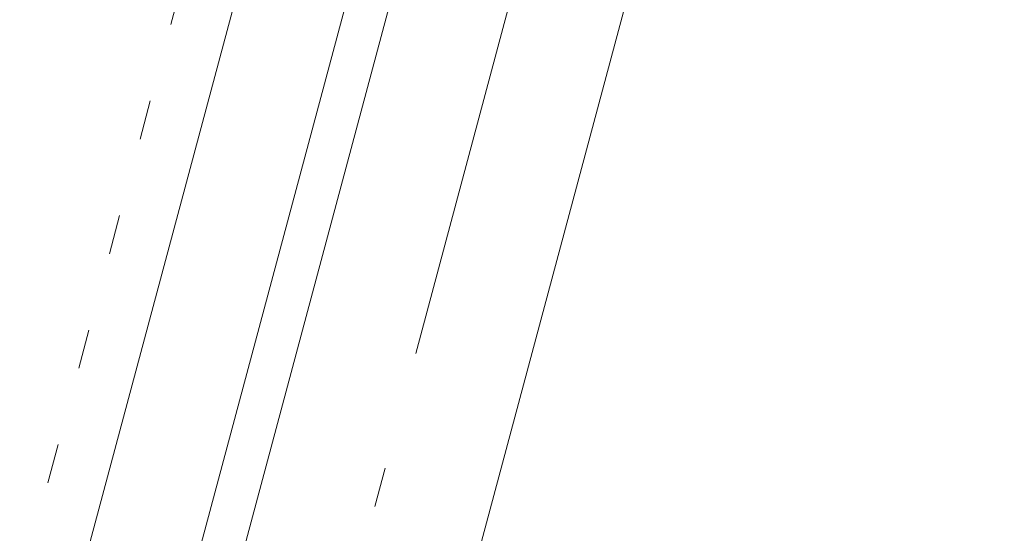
# Model space of a CAD drawing. Header units: millimetres. Extents: x -62314 to 79800, y -34032 to 28340.
# Tile 105 of 256: x 64568 to 65446, y -19289 to -18830. Entities that reach past the tile are written whole.
import ezdxf

# ---------------------------------------------------------------- set-up
doc = ezdxf.new("R2010")
doc.units = ezdxf.units.MM
doc.header["$LTSCALE"] = 508
doc.linetypes.add('Dash Style-5', pattern=[0.20828, 0.069425, -0.138855])
doc.linetypes.add('Dash Style-6', pattern=[1.04164, 0.625, -0.20828, 0.06943, -0.13893])
for name, color, linetype, lineweight in [('(00) tekening-aanzicht grijs', 8, 'Continuous', 0), ('(00) tekening-stramien-algemeen', 7, 'Dash Style-6', 0), ('(28) hoofddraagconstructie-bovenliggend', 1, 'Dash Style-5', 0), ('None', 7, 'Continuous', 0)]:
    doc.layers.add(name, color=color, linetype=linetype, lineweight=lineweight)

# ---------------------------------------------------------------- blocks, each defined once
blk = doc.blocks.new('blok b-v1-gevel_constructie')
at = {"layer": '(28) hoofddraagconstructie-bovenliggend', "color": 2, "lineweight": 0, "transparency": 33554687, "flags": 128}
blk.add_lwpolyline([(19862.99, 17082.58), (20162.99, 17082.58), (20162.99, 8220.51), (19862.99, 8220.51)], close=True, dxfattribs=at)
blk = doc.blocks.new('bu-b-10')
at = {"layer": 'None', "color": 17, "lineweight": 0, "transparency": 33554687, "flags": 128}
blk.add_lwpolyline([(123.59, 219.99), (123.59, 257.99), (1321.38, 257.99), (1321.38, 219.99)], close=True, dxfattribs=at)
blk = doc.blocks.new('blok B 01 (2D)')
at = {"layer": '(00) tekening-aanzicht grijs', "color": 17, "lineweight": 0, "transparency": 33554687}
blk.add_line((68030, 8520.64), (68030, 17465.86), dxfattribs=at)
at = {"layer": '(00) tekening-aanzicht grijs', "color": 17, "lineweight": 0, "transparency": 33554687, "flags": 128}
blk.add_lwpolyline([(67147.1, 17815), (67147.15, 17815, 0.120217), (58755.98, 30980.72), (59001.11, 31046.44), (59684.33, 30368.24), (59885.21, 30565.97, -0.112264), (67637.51, 17925.97, -0.000404), (67654.79, 17874.82), (67653.59, 17874.13, -0.068823), (67693, 17589.15), (67693, 8520.64), (67193, 8520.64), (67193, 17589.15, 0.081822), (67163.93, 17765.58)], format="xyb", dxfattribs=at)
at = {"layer": 'None', "color": 17, "transparency": 33554687, "rotation": 90}
blk.add_blockref('bu-b-10', (68046.99, 8444.05), dxfattribs=at)
at = {"layer": 'None', "color": 17, "transparency": 33554687}
blk.add_blockref('blok b-v1-gevel_constructie', (47480.01, -0.02), dxfattribs=at)
blk = doc.blocks.new('Stramien blok B')
at = {"layer": '(00) tekening-stramien-algemeen', "color": 2, "lineweight": 0, "transparency": 33554687}
blk.add_line((67659.99, 1818.88), (67659.99, -14997.57), dxfattribs=at)

msp = doc.modelspace()

# ---------------------------------------------------------------- block references
at = {"layer": 'None', "color": 17, "transparency": 33554687}
for name, p, rotation in [('blok B 01 (2D)', (-3125.94, -10622.93), 344.9999999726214), ('Stramien blok B', (0, 0), 344.9999645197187)]:
    msp.add_blockref(name, p, dxfattribs=dict(at, rotation=rotation))

doc.saveas('drawing.dxf')
